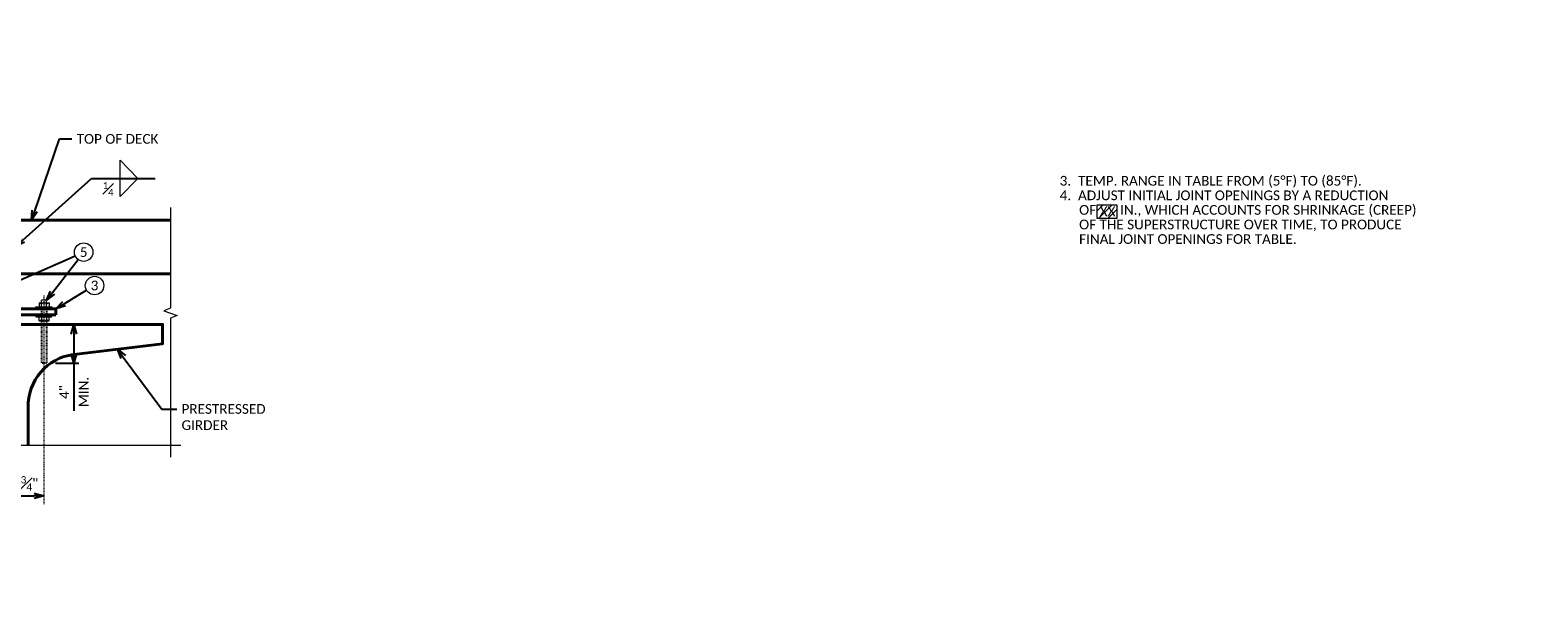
# Model space of a CAD drawing. Extents: x -1664 to -1047, y -2943 to -2691.
# Tile 11 of 17: x -1518 to -1286, y -2943 to -2855. Entities that reach past the tile are written whole.
import ezdxf
from ezdxf import colors
from ezdxf.entities.mleader import LeaderData, LeaderLine
from ezdxf.math import Vec2, Vec3

# ---------------------------------------------------------------- set-up
doc = ezdxf.new("R2010")
doc.units = 0
doc.header["$MEASUREMENT"] = 0
doc.linetypes.add('Wisdot2', pattern=[0.125, 0.0625, -0.0625])
doc.linetypes.add('Wisdot4', pattern=[0.28125, 0.125, -0.0625, 0.03125, -0.0625])
for name, color, linetype, lineweight in [('B_ANNO_BREAK', 7, 'Continuous', 18), ('B_ANNO_DIM', 7, 'Continuous', 18), ('B_ANNO_SYMB', 7, 'Continuous', 18), ('B_ANNO_TEXT', 7, 'Continuous', 18), ('B_CNTR', 1, 'Wisdot4', 18), ('B_CONC_DECK', 1, 'Continuous', 40), ('B_CONC_GIRD', 50, 'Continuous', 40), ('B_DETAIL_HIDDEN', 7, 'Wisdot2', 25), ('B_DETAIL_OBJ', 7, 'Continuous', 40), ('B_STEEL_BOLT', 3, 'Continuous', 18)]:
    doc.layers.add(name, color=color, linetype=linetype, lineweight=lineweight)
doc.layers.add('B_ANNO_DESIGN_NOTES', color=1, linetype='Continuous', lineweight=18, true_color=0xff0000)
doc.styles.add('Annotative', font='calibri.ttf', dxfattribs={"height": 0.0625})
doc.styles.get("Standard").update_dxf_attribs({"font": 'calibri.ttf'})
doc.dimstyles.new('Annotative', dxfattribs={"dimscale": 0, "dimtxt": 0.0625, "dimasz": 0.0625, "dimexe": 0.03125, "dimexo": 0.03125, "dimgap": 0.03125, "dimtad": 1, "dimdec": 3, "dimzin": 3, "dimdsep": 46, "dimlunit": 4, "dimtxsty": 'Standard', "dimblk": 'OPEN30', "dimcen": 0.03125, "dimaunit": 1, "dimadec": 0, "dimazin": 3, "dimtfac": 0.75, "dimtdec": 3, "dimtofl": 0, "dimtmove": 0, "dimatfit": 3, "dimldrblk": 'OPEN30', "dimfxl": 1, "dimtfill": 1, "dimfrac": 1, "dimtolj": 1, "dimtzin": 0, "dimarcsym": 0})

# ---------------------------------------------------------------- blocks, each defined once
blk = doc.blocks.new('AnonymousCell13')
at = {"layer": 'B_DETAIL_OBJ'}
for p, q in [((-0.51, -2.71), (-0.51, 5.33)), ((-0.51, 5.33), (0.52, 5.33)), ((0.52, -2.72), (0.52, 5.33)), ((-7.51, -4.58), (-7.51, -3.62)), ((-1.36, -3.62), (-7.51, -3.62)), ((7.51, -4.58), (-7.51, -4.58)), ((7.51, -3.62), (1.42, -3.62)), ((7.51, -4.58), (7.51, -3.62))]:
    blk.add_line(p, q, dxfattribs=at)
for centre, start, end in [((-1.41, -2.72), 273.3847, 0), ((1.42, -2.72), 180, 269.9795)]:
    blk.add_arc(centre, 0.9, start, end, dxfattribs=at)
blk = doc.blocks.new('_Open30')
at = {"color": 0, "linetype": 'ByBlock', "lineweight": -2}
for p, q in [((-1, 0.27), (0, 0)), ((0, 0), (-1, -0.27)), ((0, 0), (-1, 0))]:
    blk.add_line(p, q, dxfattribs=at)
blk = doc.blocks.new('*D5946')
at = {"layer": 'B_ANNO_DIM', "color": 0, "lineweight": -2, "transparency": 16777216}
blk.add_line((143.25, 16.39), (145.87, 16.39), dxfattribs=at)
at = {"layer": 'B_ANNO_DIM', "color": 0, "lineweight": -2, "transparency": 16777216, "xscale": 1.5, "yscale": 1.5, "zscale": 1.5, "rotation": 180}
blk.add_blockref('_Open30', (141.75, 16.39), dxfattribs=at)
at = {"layer": 'B_ANNO_DIM', "color": 0, "lineweight": -2, "transparency": 16777216, "xscale": 1.5, "yscale": 1.5, "zscale": 1.5}
blk.add_blockref('_Open30', (147.37, 16.39), dxfattribs=at)
at = {"layer": 'B_ANNO_DIM', "color": 0, "transparency": 16777216, "insert": (144.56, 18.29), "char_height": 1.5, "attachment_point": 5, "bg_fill": 3, "box_fill_scale": 1.25, "bg_fill_color": 256, "bg_fill_true_color": 13158600, "bg_fill_transparency": 0}
blk.add_mtext('\\A1;3{\\H0.75x;\\S3#4;}"', dxfattribs=at)
at = {"layer": 'Defpoints', "color": 0, "transparency": 16777216}
for p in [(141.75, 16.39), (147.37, 16.39), (147.37, 16.39)]:
    blk.add_point(p, dxfattribs=at)
blk = doc.blocks.new('*D5941')
at = {"layer": 'B_ANNO_DIM', "color": 0, "lineweight": -2, "transparency": 16777216}
for p, q in [((152.02, 41.35), (152.02, 38.35)), ((149.19, 36.85), (152.77, 36.85)), ((152.02, 36.85), (152.02, 29.48))]:
    blk.add_line(p, q, dxfattribs=at)
at = {"layer": 'Defpoints', "color": 0, "transparency": 16777216}
for p in [(152.02, 42.85), (148.44, 36.85), (152.02, 36.85)]:
    blk.add_point(p, dxfattribs=at)
at = {"layer": 'B_ANNO_DIM', "color": 0, "lineweight": -2, "transparency": 16777216, "xscale": 1.5, "yscale": 1.5, "zscale": 1.5}
for p, rotation in [((152.02, 42.85), 90), ((152.02, 36.85), 270)]:
    blk.add_blockref('_Open30', p, dxfattribs=dict(at, rotation=rotation))
at = {"layer": 'B_ANNO_DIM', "color": 0, "transparency": 16777216, "insert": (150.52, 32.41), "char_height": 1.5, "attachment_point": 5, "rotation": 90, "bg_fill": 3, "box_fill_scale": 1.25, "bg_fill_color": 256, "bg_fill_true_color": 13158600, "bg_fill_transparency": 0}
blk.add_mtext('\\A1;4"', dxfattribs=at)
at = {"layer": 'B_ANNO_DIM', "color": 0, "transparency": 16777216, "insert": (153.53, 32.41), "char_height": 1.5, "attachment_point": 5, "rotation": 90, "bg_fill": 3, "box_fill_scale": 1.25, "bg_fill_color": 256, "bg_fill_true_color": 13158600, "bg_fill_transparency": 0}
blk.add_mtext('\\A1;MIN.', dxfattribs=at)
blk = doc.blocks.new('*U5885')
at = {"layer": 'B_ANNO_DESIGN_NOTES'}
h = blk.add_hatch(dxfattribs=at)
h.set_pattern_fill('ANSI31', color=256, scale=8)
h.set_pattern_definition([(45, (304.7606, 185.4446), (-0.707107, 0.707107), [])])
h.paths.add_polyline_path([(309.9619, 61.315), (312.9928, 61.315), (312.9928, 59.1941), (309.9619, 59.1941)])
at = {"layer": 'B_ANNO_BREAK', "flags": 128}
for points in [[(166.94, 60.8825), (166.9399, 45.3344), (165.9089, 44.9592), (167.9708, 44.2087), (166.9399, 43.8334), (166.9399, 22.3288)], [(168.5424, 24.1586), (141.2276, 24.1586), (140.8524, 25.1896), (140.1019, 23.1277), (139.7267, 24.1586), (114.8357, 24.1586)]]:
    blk.add_lwpolyline(points, dxfattribs=at)
at = {"layer": 'B_ANNO_DESIGN_NOTES'}
blk.add_lwpolyline([(309.9619, 61.315), (312.9928, 61.315), (312.9928, 59.1941), (309.9619, 59.1941)], close=True, dxfattribs=at)
at = {"layer": 'B_ANNO_DIM'}
for p, q in [((159.1449, 62.6145), (159.1449, 68.2006)), ((161.8612, 65.4075), (159.1449, 68.2006)), ((161.8612, 65.4075), (159.1449, 62.6145))]:
    blk.add_line(p, q, dxfattribs=at)
at = {"layer": 'B_ANNO_SYMB'}
for centre in [(153.5195, 54.0092), (155.1992, 48.8527)]:
    blk.add_circle(centre, 1.4255, dxfattribs=at)
at = {"layer": 'B_CONC_DECK'}
for p, q in [((116.5528, 58.9306), (166.94, 58.9306)), ((142.9979, 50.638), (166.9399, 50.638))]:
    blk.add_line(p, q, dxfattribs=at)
at = {"layer": 'B_DETAIL_HIDDEN', "ltscale": 0.25}
for p, q in [((147.0214, 45.2905), (147.0214, 44.3172)), ((147.7928, 45.2905), (147.7928, 44.3172))]:
    blk.add_line(p, q, dxfattribs=at)
at = {"layer": 'B_DETAIL_HIDDEN', "ltscale": 0.5}
for p, q in [((147.0214, 43.4253), (147.0214, 36.8452)), ((147.7928, 43.4253), (147.7928, 36.8452)), ((147.7928, 36.8452), (147.0214, 36.8452))]:
    blk.add_line(p, q, dxfattribs=at)
at = {"layer": 'B_STEEL_BOLT'}
for p, q in [((147.0329, 46.1865), (147.0329, 46.5674)), ((147.8043, 46.5674), (147.0329, 46.5674)), ((147.8043, 46.1865), (147.8043, 46.5674)), ((146.6277, 46.1865), (148.2095, 46.1865)), ((146.6277, 46.1865), (146.6277, 45.5565)), ((147.0306, 45.5565), (147.0306, 45.9728)), ((147.8066, 45.5565), (147.8066, 45.9728)), ((148.2095, 46.1865), (148.2095, 45.5565)), ((146.6277, 43.4132), (146.6277, 44.0432)), ((146.6277, 43.4132), (148.2095, 43.4132)), ((147.0306, 44.0432), (147.0306, 43.6269)), ((147.8066, 44.0432), (147.8066, 43.6269)), ((148.2095, 43.4132), (148.2095, 44.0432))]:
    blk.add_line(p, q, dxfattribs=at)
at = {"layer": 'B_STEEL_BOLT', "flags": 128}
for points in [[(146.1355, 45.5565), (148.5935, 45.5565), (148.5935, 45.2905), (146.1355, 45.2905), (146.1355, 45.5565)], [(146.1355, 44.0432), (148.5935, 44.0432), (148.5935, 44.3172), (146.1355, 44.3172), (146.1355, 44.0432)]]:
    blk.add_lwpolyline(points, dxfattribs=at)
at = {"layer": 'B_STEEL_BOLT'}
for centre, radius, start, end in [((146.154, 44.7762), 1.4833, 53.775081, 71.376976), ((147.4186, 45.7168), 0.4648, 33.410983, 146.589017), ((148.6832, 44.7762), 1.4833, 108.623024, 126.224919), ((146.154, 44.8235), 1.4833, 288.623024, 306.224919), ((147.4186, 43.8829), 0.4648, 213.410983, 326.589017), ((148.6832, 44.8235), 1.4833, 233.775081, 251.376976)]:
    blk.add_arc(centre, radius, start, end, dxfattribs=at)
at = {"linetype": 'Continuous', "lineweight": 18}
blk.add_blockref('AnonymousCell13', (141.7276, 48.8955), dxfattribs=at)
at = {"layer": 'B_ANNO_DIM', "insert": (158.1294, 64.8267), "char_height": 1.5, "width": 13.723268, "attachment_point": 3, "line_spacing_factor": 0.9, "style": 'Annotative'}
blk.add_mtext('\\A1;{\\H0.7x;\\S1#4;}', dxfattribs=at)
at = {"layer": 'B_ANNO_DIM', "style": 'Annotative'}
for tag, p in [('D12', (274.4722, 210.6075)), ('D11', (141.9631, 208.3823)), ('D13', (131.1931, 53.2316))]:
    blk.add_attdef(tag, p, '', height=1.5, rotation=90, dxfattribs=at)
at = {"layer": 'B_ANNO_TEXT', "insert": (304.1884, 65.7829, -0.8422), "char_height": 1.5, "width": 114.451269, "attachment_point": 1, "line_spacing_factor": 0.9, "style": 'Annotative'}
blk.add_mtext('3.  TEMP. RANGE IN TABLE FROM (5°F) TO (85°F).\\P4.  ADJUST INITIAL JOINT OPENINGS BY A REDUCTION\\P\\pxi2;OF       IN., WHICH ACCOUNTS FOR SHRINKAGE (CREEP) \\POF THE SUPERSTRUCTURE OVER TIME, TO PRODUCE \\PFINAL JOINT OPENINGS FOR TABLE.', dxfattribs=at)
at = {"layer": 'B_ANNO_TEXT', "char_height": 1.5, "width": 3.563823, "attachment_point": 5, "style": 'Annotative'}
for s, insert in [('5', (153.5195, 54.0092)), ('3', (155.1992, 48.8527))]:
    blk.add_mtext(s, dxfattribs=dict(at, insert=insert))
at = {"layer": 'B_ANNO_TEXT', "style": 'Annotative'}
blk.add_attdef('JTR', (310.3612, 59.5619), '', height=1.5, dxfattribs=at)
at = {"layer": 'B_ANNO_DIM'}
dim = blk.add_linear_dim(base=(147.3737, 16.39), p1=(141.7464, 16.39), p2=(147.3737, 16.39), dimstyle='Annotative', override={"dimlfac": 0.666}, dxfattribs=at)
dim.commit()
dim.dimension.update_dxf_attribs({"geometry": '*D5946', "text_midpoint": (144.56, 18.2924)})
ml = blk.add_multileader_mtext('Standard', dxfattribs=at)
ml.set_content('TOP OF DECK', color=256)
ml.set_leader_properties()
ml.set_arrow_properties(name='OPEN30')
ml.build(insert=Vec2(0, 0))
ml.multileader.update_dxf_attribs({"text_right_attachment_type": 3, "dogleg_length": 0.0625, "arrow_head_size": 1.5, "scale": 24})
ctx = ml.context
ctx.base_point, ctx.scale, ctx.char_height, ctx.arrow_head_size, ctx.landing_gap_size, ctx.plane_origin = Vec3(151.6897, 71.4884), 24, 1.5, 1.5, 0.75, Vec3(144.1754, 58.9306)
ctx.right_attachment = 3
notes = []
notes.append((ctx, [(0, (1, 1, 0), (150.1897, 71.4884), (1, 0), 1.5, [(0, [(145.4849, 58.9306), (149.8105, 71.4884), (149.8105, 71.4884)], 0, [])])]))
ctx.mtext.insert, ctx.mtext.flow_direction = Vec3(152.4397, 72.2493), 5
ml = blk.add_multileader_mtext('Standard', dxfattribs=at)
ml.set_content('', color=256)
ml.set_leader_properties()
ml.set_arrow_properties(name='OPEN30')
ml.build(insert=Vec2(0, 0))
ml.multileader.update_dxf_attribs({"text_right_attachment_type": 3, "dogleg_length": 0.0625, "arrow_head_size": 1.5, "scale": 24})
ctx = ml.context
ctx.base_point, ctx.scale, ctx.char_height, ctx.arrow_head_size, ctx.landing_gap_size, ctx.plane_origin = Vec3(164.5606, 65.4075), 24, 1.5, 1.5, 0.75, Vec3(148.8488, 80.9332)
ctx.right_attachment = 3
notes.append((ctx, [(0, (1, 1, 0), (161.0337, 65.4075), (1, 0), 3.5269, [(0, [(142.9979, 54.8699), (154.7214, 65.4075), (154.7214, 65.4075)], 0, [])])]))
ctx.mtext.insert, ctx.mtext.flow_direction = Vec3(165.3106, 66.1575), 5
ml = blk.add_multileader_mtext('Standard', dxfattribs=at)
ml.set_content('', color=256)
ml.set_leader_properties()
ml.set_arrow_properties(name='OPEN30')
ml.build(insert=Vec2(0, 0))
ml.multileader.update_dxf_attribs({"text_right_attachment_type": 3, "dogleg_length": 0.0625, "arrow_head_size": 1.5, "scale": 24})
ctx = ml.context
ctx.base_point, ctx.scale, ctx.char_height, ctx.arrow_head_size, ctx.landing_gap_size, ctx.plane_origin, ctx.plane_x_axis, ctx.plane_y_axis = Vec3(153.5877, 54.039), 24, 1.5, 1.5, 0.75, Vec3(147.6502, 51.4489), Vec3(-0.91658675, -0.39983587), Vec3(0.39983587, -0.91658675)
ctx.right_attachment = 3
notes.append((ctx, [(0, (1, 1, 0), (150.838, 52.8395), (0.91658675, 0.39983587), 1.5, [(0, [(136.4598, 46.5674), (150.838, 52.8395), (150.838, 52.8395)], 0, [])])]))
ctx.mtext.insert, ctx.mtext.text_direction, ctx.mtext.rotation, ctx.mtext.flow_direction = Vec3(153.2002, 53.0517), Vec3(-0.91658675, -0.39983587), 3.55293043, 5
ml = blk.add_multileader_mtext('Standard', dxfattribs=at)
ml.set_content('', color=256)
ml.set_leader_properties()
ml.set_arrow_properties(name='OPEN30')
ml.build(insert=Vec2(0, 0))
ml.multileader.update_dxf_attribs({"text_right_attachment_type": 3, "dogleg_length": 0.0625, "arrow_head_size": 1.5, "scale": 24})
ctx = ml.context
ctx.base_point, ctx.scale, ctx.char_height, ctx.arrow_head_size, ctx.landing_gap_size, ctx.plane_origin, ctx.plane_x_axis, ctx.plane_y_axis = Vec3(153.5648, 54.0683), 24, 1.5, 1.5, 0.75, Vec3(149.6192, 48.9306), Vec3(-0.60908529, -0.79310473), Vec3(0.79310473, -0.60908529)
ctx.right_attachment = 3
notes.append((ctx, [(0, (1, 1, 0), (151.7376, 51.6889), (0.60908529, 0.79310473), 1.5, [(0, [(147.8043, 46.5674), (151.7376, 51.6889), (151.7376, 51.6889)], 0, [])])]))
ctx.mtext.insert, ctx.mtext.text_direction, ctx.mtext.rotation, ctx.mtext.flow_direction = Vec3(153.7028, 53.0166), Vec3(-0.60908529, -0.79310473), 4.05748223, 5
ml = blk.add_multileader_mtext('Standard', dxfattribs=at)
ml.set_content('', color=256)
ml.set_leader_properties()
ml.set_arrow_properties(name='OPEN30')
ml.build(insert=Vec2(0, 0))
ml.multileader.update_dxf_attribs({"text_right_attachment_type": 3, "dogleg_length": 0.0625, "arrow_head_size": 1.5, "scale": 24})
ctx = ml.context
ctx.base_point, ctx.scale, ctx.char_height, ctx.arrow_head_size, ctx.landing_gap_size, ctx.plane_origin, ctx.plane_x_axis, ctx.plane_y_axis = Vec3(155.2631, 48.891), 24, 1.5, 1.5, 0.75, Vec3(149.708, 45.5587), Vec3(-0.85754993, -0.51440073), Vec3(0.51440073, -0.85754993)
ctx.right_attachment = 3
notes.append((ctx, [(0, (1, 1, 0), (152.6905, 47.3478), (0.85754993, 0.51440073), 1.5, [(0, [(149.2407, 45.2784), (152.6905, 47.3478), (152.6905, 47.3478)], 0, [])])]))
ctx.mtext.insert, ctx.mtext.text_direction, ctx.mtext.rotation, ctx.mtext.flow_direction = Vec3(155.0058, 47.862), Vec3(-0.85754993, -0.51440073), 3.68190134, 5
ml = blk.add_multileader_mtext('Standard', dxfattribs=at)
ml.set_content('PRESTRESSED\\PGIRDER', color=256)
ml.set_leader_properties()
ml.set_arrow_properties(name='OPEN30')
ml.build(insert=Vec2(0, 0))
ml.multileader.update_dxf_attribs({"text_right_attachment_type": 3, "dogleg_length": 0.0625, "arrow_head_size": 1.5, "scale": 24})
ctx = ml.context
ctx.base_point, ctx.scale, ctx.char_height, ctx.arrow_head_size, ctx.landing_gap_size, ctx.plane_origin = Vec3(167.879, 29.7831), 24, 1.5, 1.5, 0.75, Vec3(151.273, 43.9675)
ctx.right_attachment = 3
notes.append((ctx, [(0, (1, 1, 0), (166.379, 29.7831), (1, 0), 1.5, [(0, [(158.7462, 39.009), (165.6105, 29.7831), (166.379, 29.7831)], 0, [])])]))
ctx.mtext.insert, ctx.mtext.flow_direction = Vec3(168.629, 30.5435), 5
for ctx, leaders in notes:
    for number, flags, end, landing, length, lines in leaders:
        leader = LeaderData()
        leader.index, (leader.has_last_leader_line, leader.has_dogleg_vector, leader.attachment_direction) = number, flags
        leader.last_leader_point, leader.dogleg_vector, leader.dogleg_length = Vec3(end), Vec3(landing), length
        for number, points, colour, breaks in lines:
            line = LeaderLine()
            line.index, line.vertices, line.color, line.breaks = number, Vec3.list(points), colors.encode_raw_color(colour), breaks
            leader.lines.append(line)
        ctx.leaders.append(leader)
at = {"layer": 'B_CNTR'}
blk.add_line((147.3737, 47.288), (147.3737, 15.0087), dxfattribs=at)
at = {"layer": 'B_ANNO_DIM'}
dim = blk.add_linear_dim(base=(152.0212, 36.8452), p1=(152.0212, 42.8486), p2=(148.438, 36.8452), angle=90, text='<>\\XMIN.', dimstyle='Annotative', override={"dimlfac": 0.666}, dxfattribs=at)
dim.commit()
dim.dimension.update_dxf_attribs({"geometry": '*D5941', "text_midpoint": (152.0212, 32.4127), "dimtype": 160})
at = {"layer": 'B_CONC_GIRD', "flags": 128}
blk.add_lwpolyline([(138.4634, 24.1586), (138.4594, 30.2537, 0.37950135), (131.4167, 38.1962), (117.7134, 39.8486), (117.7134, 42.8486), (165.7134, 42.8486), (165.7134, 39.8486), (152.0021, 38.1962, 0.38852327), (144.9634, 30.0021), (144.9634, 24.1586)], format="xyb", dxfattribs=at)

msp = doc.modelspace()

# ---------------------------------------------------------------- block references
ref = msp.add_blockref('*U5885', (-1663.73, -2943.44))
ref.add_attrib('JTR', 'XX', (-1353.37, -2883.88), dxfattribs={"layer": 'B_ANNO_TEXT', "height": 1.5, "style": 'Annotative'})

doc.saveas('drawing.dxf')
